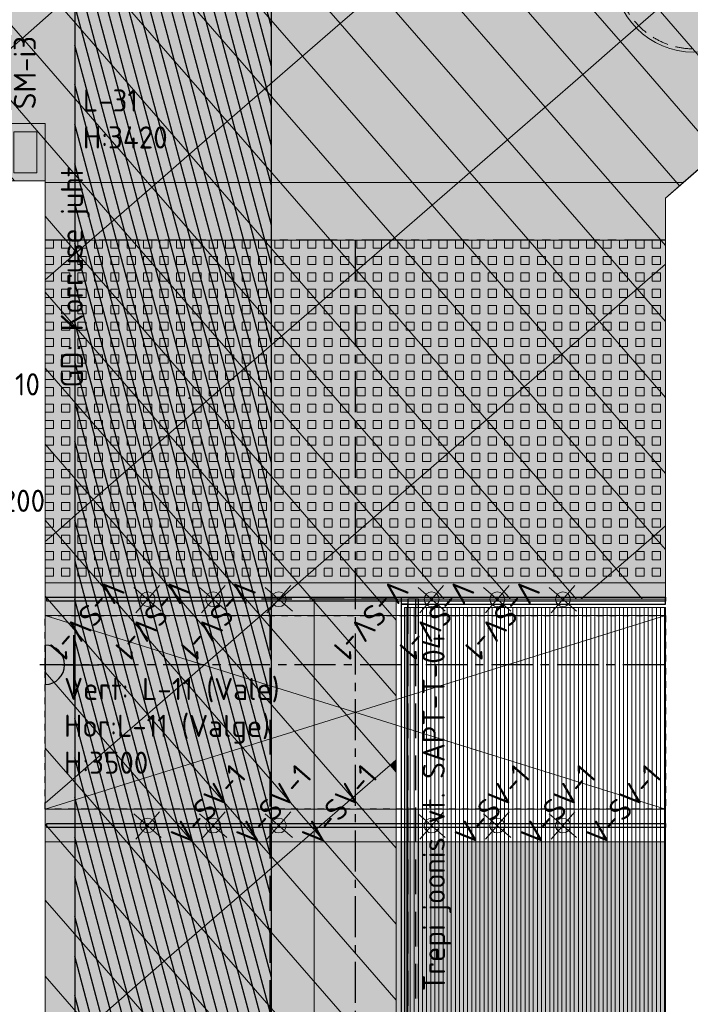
# Model space of a CAD drawing. Header units: millimetres. Extents: x -3074 to 179405, y -22 to 114374.
# Tile 13 of 184: x 128945 to 133032, y 62490 to 68493. Entities that reach past the tile are written whole.
import ezdxf

# ---------------------------------------------------------------- set-up
doc = ezdxf.new("R2010")
doc.units = ezdxf.units.MM
for name, pattern in [('Center', [400, 250, -50, 50, -50]), ('Hidden 100.00_ 50.00', [150, 100, -50]), ('Hidden Line', [317.5, 211.666667, -105.833333]), ('Hidden_100', [80, 40, -40])]:
    doc.linetypes.add(name, pattern=pattern)
doc.layers.get('0').update_dxf_attribs({"true_color": 0x000000})
for name, color, linetype, true_color in [('_SA-ELEKTER_pistikupesad', 7, 'Continuous', 0x9900cc), ('_SA-KUJA', 1, 'Continuous', 0xff0000), ('_SA-KUJA_hatch', 7, 'Continuous', 0xffd9d9), ('_SA-LAGI_katuseaknad', 7, 'Hidden_100', 0x0000bf), ('_SA-LAGI_tekst', 7, 'Continuous', 0x7f4f3f), ('_SA-MÄRKUSED', 1, 'Continuous', 0xff0000), ('_SA-PIIRE', 7, 'Continuous', 0x000000), ('_SA-SISUSTUS_DIM', 1, 'Continuous', 0xff0000), ('_SA-SISUSTUS_tekst', 7, 'Continuous', 0x7f4f3f), ('_SA-TREPP_tekst', 7, 'Continuous', 0x000000), ('_SA-VALGUSTUS_abi', 7, 'Center', 0xff9f7f)]:
    doc.layers.add(name, color=color, linetype=linetype, true_color=true_color)
for name, color, linetype, lineweight, true_color in [('_SA-LAGI', 7, 'Continuous', 9, 0x5b5b5b), ('_SA-LAGI_abi', 250, 'Continuous', 9, 0x333333), ('_SA-LAGI_hatch', 7, 'Continuous', 5, 0x787878), ('_SA-PORAND', 7, 'Continuous', 9, 0x5b5b5b), ('_SA-PORAND_hatch', 254, 'Continuous', 9, 0xbebebe), ('_SA-SEIN_dim', 1, 'Continuous', 13, 0xff0000), ('_SA-SISUSTUS_kohtkindel', 7, 'Continuous', 15, 0x7f4f3f), ('_SA-SISUSTUS_lahtine', 7, 'Continuous', 18, 0x7f4f3f), ('_SA-VALGUSTUS', 20, 'Continuous', 13, 0xff3f00)]:
    doc.layers.add(name, color=color, linetype=linetype, lineweight=lineweight, true_color=true_color)
doc.styles.add('DIN Pro Light-Light', font='txt')
doc.styles.add('DIN Pro Medium-Medium', font='txt')
doc.dimstyles.new('INP_100_DIM', dxfattribs={"dimtxt": 135, "dimasz": 100, "dimexe": 50, "dimexo": 0.5, "dimgap": 20, "dimtad": 0, "dimtih": 1, "dimtoh": 1, "dimdec": 0, "dimzin": 1, "dimdsep": 46, "dimtxsty": 'DIN Pro Light-Light', "dimcen": 2.5, "dimadec": 1, "dimazin": 1, "dimtfac": 1, "dimtdec": 4, "dimtix": 1, "dimtofl": 0, "dimtmove": 1, "dimatfit": 3, "dimfxl": 1, "dimtolj": 1, "dimtzin": 1, "dimarcsym": 0})

# ---------------------------------------------------------------- blocks, each defined once
blk = doc.blocks.new('SM-i3')
at = {"color": 0, "linetype": 'ByBlock', "lineweight": -2}
for points in [[(0, -120), (0, 120), (-350, 120), (-350, -120)], [(-50, -70), (-50, 70), (-300, 70), (-300, -70)]]:
    blk.add_lwpolyline(points, close=True, dxfattribs=at)
at = {"color": 0, "linetype": 'ByBlock', "lineweight": -2, "insert": (310.5, 71.4), "char_height": 135, "width": 1240.295, "attachment_point": 2, "style": 'DIN Pro Medium-Medium'}
blk.add_mtext('SM-i3', dxfattribs=at)
blk = doc.blocks.new('_SA pistik(syvistatud) x1')
at = {"linetype": 'ByBlock', "lineweight": -2}
blk.add_hatch(color=0, dxfattribs=at).paths.add_polyline_path([(-80.2, 0), (80, 0), (80, 1.8), (79.9, 3.5), (79.8, 5.3), (79.6, 7.1), (79.4, 9), (79.2, 10.8), (78.9, 12.6), (78.5, 14.5), (78.1, 16.3), (77.7, 18.2), (77.2, 20), (76.7, 21.9), (76.1, 23.7), (75.5, 25.5), (74.8, 27.4), (74.1, 29.2), (73.3, 31), (72.5, 32.8), (71.7, 34.6), (70.7, 36.4), (69.8, 38.2), (68.8, 39.9), (67.7, 41.7), (66.6, 43.4), (65.5, 45), (64.3, 46.7), (63, 48.3), (61.7, 49.9), (60.4, 51.5), (59.1, 53), (57.6, 54.5), (56.2, 56), (54.7, 57.4), (53.2, 58.8), (51.7, 60.1), (50.1, 61.4), (48.5, 62.7), (46.8, 63.9), (45.1, 65.1), (43.4, 66.2), (41.7, 67.3), (40, 68.3), (38.2, 69.3), (36.5, 70.3), (34.7, 71.2), (32.8, 72), (31, 72.8), (29.2, 73.5), (27.4, 74.2), (25.5, 74.9), (23.7, 75.5), (21.8, 76), (19.9, 76.5), (18.1, 77), (16.2, 77.4), (14.4, 77.8), (12.5, 78.1), (10.7, 78.4), (8.9, 78.6), (7.1, 78.8), (5.3, 78.9), (3.5, 79), (1.7, 79.1), (-0.1, 79.1), (-1.9, 79.1), (-3.6, 79), (-5.4, 78.9), (-7.2, 78.8), (-9.1, 78.6), (-10.9, 78.4), (-12.7, 78.1), (-14.6, 77.8), (-16.4, 77.4), (-18.3, 77), (-20.1, 76.5), (-22, 76), (-23.8, 75.5), (-25.7, 74.9), (-27.5, 74.2), (-29.4, 73.5), (-31.2, 72.8), (-33, 72), (-34.8, 71.2), (-36.6, 70.3), (-38.4, 69.3), (-40.2, 68.3), (-41.9, 67.3), (-43.6, 66.2), (-45.3, 65.1), (-47, 63.9), (-48.6, 62.7), (-50.3, 61.4), (-51.8, 60.1), (-53.4, 58.8), (-54.9, 57.4), (-56.4, 56), (-57.8, 54.5), (-59.2, 53), (-60.6, 51.5), (-61.9, 49.9), (-63.2, 48.3), (-64.4, 46.7), (-65.6, 45), (-66.8, 43.4), (-67.9, 41.7), (-69, 39.9), (-70, 38.2), (-70.9, 36.4), (-71.8, 34.6), (-72.7, 32.8), (-73.5, 31), (-74.3, 29.2), (-75, 27.4), (-75.7, 25.5), (-76.3, 23.7), (-76.9, 21.9), (-77.4, 20), (-77.9, 18.2), (-78.3, 16.3), (-78.7, 14.5), (-79.1, 12.6), (-79.4, 10.8), (-79.6, 9), (-79.8, 7.1), (-80, 5.3), (-80.1, 3.5), (-80.2, 1.8)], flags=0)
at = {"color": 0, "linetype": 'ByBlock', "lineweight": -2}
for p, q in [((0, 70.7), (0, 218.6)), ((-120, 114.6), (120, 114.6)), ((0, 22), (0, -22)), ((22, 0), (-22, 0))]:
    blk.add_line(p, q, dxfattribs=at)
blk.add_lwpolyline([(-80.2, 0), (80, 0, 0.986995)], format="xyb", close=True, dxfattribs=at)
blk = doc.blocks.new('*D626')
at = {"layer": '_SA-MÄRKUSED', "color": 0, "lineweight": -2}
for p, q in [((128708.1, 65560), (128808.1, 65560)), ((128708.1, 65460), (128708.1, 65560)), ((128879.5, 65360), (128658.1, 65360)), ((128879.5, 65160), (128658.1, 65160)), ((128708.1, 65060), (128708.1, 64960))]:
    blk.add_line(p, q, dxfattribs=at)
at = {"layer": '_SA-MÄRKUSED', "color": 0}
for points in [[(128691.4, 65460), (128724.8, 65460), (128708.1, 65360)], [(128724.8, 65060), (128691.4, 65060), (128708.1, 65160)]]:
    blk.add_solid(points, dxfattribs=at)
at = {"layer": 'Defpoints', "color": 0}
for p in [(128708.1, 65360), (128880, 65360), (128880, 65160)]:
    blk.add_point(p, dxfattribs=at)
at = {"layer": '_SA-MÄRKUSED', "color": 0, "insert": (128967.6, 65560), "char_height": 135, "attachment_point": 5, "style": 'DIN Pro Light-Light'}
blk.add_mtext('\\A1;200', dxfattribs=at)
blk = doc.blocks.new('VS-2.3')
at = {"color": 0}
blk.add_circle((0, -490), 490, dxfattribs=at)
at = {"color": 0, "linetype": 'Hidden 100.00_ 50.00', "lineweight": -2}
blk.add_circle((0, -490), 470, dxfattribs=at)
at = {"color": 0, "lineweight": -2, "insert": (-258.9, -422.1), "char_height": 135, "width": 1352.951, "attachment_point": 1, "style": 'DIN Pro Medium-Medium'}
blk.add_mtext('VS-2.3', dxfattribs=at)
blk = doc.blocks.new('V-SV-1')
at = {"color": 0, "linetype": 'ByBlock', "lineweight": -2}
for p, q in [((0, -110.2), (0, 110.2)), ((-110.2, 0), (110.2, 0))]:
    blk.add_line(p, q, dxfattribs=at)
blk.add_circle((0, 0), 45, dxfattribs=at)
at = {"color": 0, "linetype": 'ByBlock', "lineweight": -2, "insert": (50, -131), "char_height": 135, "width": 1373.607, "attachment_point": 1, "style": 'DIN Pro Medium-Medium'}
blk.add_mtext('V-SV-1', dxfattribs=at)
blk = doc.blocks.new('*D671')
at = {"layer": '_SA-SISUSTUS_DIM', "color": 0, "linetype": 'Hidden Line', "lineweight": -2}
for p, q in [((131239.5, 64960), (130419, 64960)), ((130469, 64860), (130469, 60464.9)), ((130469, 55800), (130469, 60195.1)), ((131239.5, 55700), (130419, 55700))]:
    blk.add_line(p, q, dxfattribs=at)
at = {"layer": '_SA-SISUSTUS_DIM', "color": 0}
for points in [[(130485.7, 64860), (130452.3, 64860), (130469, 64960)], [(130452.3, 55800), (130485.7, 55800), (130469, 55700)]]:
    blk.add_solid(points, dxfattribs=at)
at = {"layer": 'Defpoints', "color": 0}
for p in [(131240, 64960), (130469, 55700), (131240, 55700)]:
    blk.add_point(p, dxfattribs=at)
at = {"layer": '_SA-SISUSTUS_DIM', "color": 0, "insert": (130469, 60330), "char_height": 135, "attachment_point": 5, "style": 'DIN Pro Light-Light'}
blk.add_mtext('\\A1;9260', dxfattribs=at)
blk = doc.blocks.new('*D689')
at = {"layer": '_SA-SEIN_dim', "color": 0, "lineweight": -2}
for p, q in [((128680, 66270), (128780, 66270)), ((128680, 66170), (128680, 66270)), ((128879.5, 66070), (128630, 66070)), ((128879.5, 65960), (128630, 65960)), ((128680, 65860), (128680, 65760))]:
    blk.add_line(p, q, dxfattribs=at)
at = {"layer": '_SA-SEIN_dim', "color": 0}
for points in [[(128663.3, 66170), (128696.7, 66170), (128680, 66070)], [(128696.7, 65860), (128663.3, 65860), (128680, 65960)]]:
    blk.add_solid(points, dxfattribs=at)
at = {"layer": 'Defpoints', "color": 0}
for p in [(128680, 66070), (128880, 66070), (128880, 65960)]:
    blk.add_point(p, dxfattribs=at)
at = {"layer": '_SA-SEIN_dim', "color": 0, "insert": (128960.1, 66270), "char_height": 135, "attachment_point": 5, "style": 'DIN Pro Light-Light'}
blk.add_mtext('\\A1;110', dxfattribs=at)

msp = doc.modelspace()

# ---------------------------------------------------------------- hatches: boundary and pattern name
at = {"layer": '_SA-KUJA_hatch'}
h = msp.add_hatch(dxfattribs=at)
h.set_pattern_fill('Hatch1', color=256, scale=500, angle=285, style=0, pattern_type=2)
h.set_pattern_definition([(285, (0, 0), (60.370364, 16.17619), [])])
h.paths.add_polyline_path([(130480.3, 69056.5), (130480.3, 55146.1), (131580.2, 55146.1), (131580.2, 61307.5), (132780.2, 61920), (132780.2, 55146.1), (132890, 55146.1), (132880, 53721.5), (129100, 53721.5), (129100, 55146.1), (129280.3, 55146.1), (129280.3, 69056.5), (122910, 69056.5), (122910, 70256.5), (134083.2, 70256.5), (168131.4, 99854.1), (168609.9, 100270.1), (164958.9, 104473.2), (165864.5, 105260.5), (170389.6, 100054.9), (169907.3, 99635.6), (169928.7, 99607.7), (169019.7, 98824.4), (168916.1, 98946.2), (134531.9, 69056.5)], flags=0)
at = {"layer": '_SA-LAGI_hatch'}
h = msp.add_hatch(dxfattribs=at)
h.set_pattern_fill('Squares', color=256, scale=200, angle=41, style=0, pattern_type=2)
h.set_pattern_definition([(41, (0, 0), (-32.802951, 37.735479), [50, -50]), (131, (0, 0), (-37.735479, -32.802951), [50, -50])])
h.paths.add_polyline_path([(122900, 71829), (122900, 67510), (129100, 67510), (129100, 67500), (132989.2, 67500.1), (139879, 73489.3), (138422.2, 75164.5), (137290.2, 74180.4), (134200.1, 77735.1), (127406, 71829)], flags=0)
h = msp.add_hatch(dxfattribs=at)
h.set_pattern_fill('Squares', color=256, scale=200, style=0, pattern_type=2)
h.set_pattern_definition([(0, (0, 0), (0, 50), [50, -50]), (90, (0, 0), (-50, 3e-15), [50, -50])])
h.paths.add_polyline_path([(129100, 65060), (132880, 65060), (132880, 67150), (129100, 67150)], flags=0)
h = msp.add_hatch(dxfattribs=at)
h.set_pattern_fill('Squares', color=256, scale=200, angle=360, style=0, pattern_type=2)
h.set_pattern_definition([(360, (-1e-27, 0), (8e-15, 50), [50, -50]), (90, (-1e-27, 0), (-50, 1e-14), [50, -50])])
h.paths.add_polyline_path([(132880, 59060), (129100, 59060), (129100, 63480), (132880, 63480)], flags=0)
at = {"layer": '_SA-PORAND_hatch', "true_color": 0xdcdcdc}
for points in [[(131127.5, 68669.6), (130337.6, 69578.3), (130108.2, 69378.8), (130898.1, 68470.2)], [(129190.5, 68581.1), (128400.6, 69489.7), (128171.2, 69290.3), (128961.1, 68381.6)], [(131917.4, 67760.9), (131127.5, 68669.6), (130898.1, 68470.2), (131688, 67561.5)], [(129100, 67295), (129292.1, 67074.1), (129521.5, 67273.5), (128731.6, 68182.2), (128502.2, 67982.7), (128913.1, 67510), (129100, 67510)], [(130999.7, 66963.2), (130209.8, 67871.8), (129980.4, 67672.4), (130770.3, 66763.7)], [(129100, 66907.1), (129292.1, 67074.1), (129100, 67295)], [(130311.4, 66364.8), (129521.5, 67273.5), (129292.1, 67074.1), (130082, 66165.4)], [(129100, 66831.7), (129852.5, 65966), (130082, 66165.4), (129292.1, 67074.1), (129100, 66907.1)], [(131330.7, 65655.6), (130540.8, 66564.3), (130311.4, 66364.8), (131101.3, 65456.2)], [(131101.3, 65456.2), (130311.4, 66364.8), (130082, 66165.4), (130871.9, 65256.7)], [(132808.9, 65345.3), (132019, 66253.9), (131789.6, 66054.5), (132579.5, 65145.8)], [(132338.2, 64960), (131560.2, 65855), (131330.7, 65655.6), (131935.4, 64960)], [(131240, 64369.9), (130642.4, 65057.3), (130413, 64857.8), (131202.9, 63949.2), (131240, 63981.4)], [(129100, 63716.5), (129265.9, 63860.6), (129100, 64051.4)], [(129100, 63124.7), (129596.9, 62553.1), (129826.3, 62752.5), (129100, 63588)]]:
    msp.add_hatch(color=254, dxfattribs=at).paths.add_polyline_path(points, flags=0)
at = {"layer": '_SA-PORAND_hatch', "true_color": 0xebebeb}
for points in [[(132835.2, 68558.7), (132045.3, 69467.4), (131815.8, 69267.9), (132605.7, 68359.3)], [(128961.1, 68381.6), (128171.2, 69290.3), (127941.7, 69090.8), (128731.6, 68182.2)], [(132605.7, 68359.3), (131815.8, 69267.9), (131586.4, 69068.5), (132376.3, 68159.8)], [(132146.9, 67960.4), (131357, 68869), (131127.5, 68669.6), (131917.4, 67760.9)], [(130209.8, 67871.8), (129419.9, 68780.5), (129190.5, 68581.1), (129980.4, 67672.4)], [(133655, 68078.9), (133064.6, 68758.1), (132835.2, 68558.7), (133425.6, 67879.5)], [(133425.6, 67879.5), (132835.2, 68558.7), (132605.7, 68359.3), (133196.2, 67680)], [(129750.9, 67472.9), (128961.1, 68381.6), (128731.6, 68182.2), (129521.5, 67273.5)], [(131458.6, 67362), (130668.7, 68270.7), (130439.2, 68071.3), (131229.1, 67162.6)], [(132880, 67117), (132146.9, 67960.4), (131917.4, 67760.9), (132707.3, 66852.3), (132880, 67002.4)], [(132707.3, 66852.3), (131917.4, 67760.9), (131688, 67561.5), (132477.9, 66652.8)], [(132477.9, 66652.8), (131688, 67561.5), (131458.6, 67362), (132248.5, 66453.4)], [(130540.8, 66564.3), (129750.9, 67472.9), (129521.5, 67273.5), (130311.4, 66364.8)], [(132248.5, 66453.4), (131458.6, 67362), (131229.1, 67162.6), (132019, 66253.9)], [(132880, 67002.4), (132707.3, 66852.3), (132880, 66653.6)], [(131789.6, 66054.5), (130999.7, 66963.2), (130770.3, 66763.7), (131560.2, 65855)], [(131560.2, 65855), (130770.3, 66763.7), (130540.8, 66564.3), (131330.7, 65655.6)], [(132880, 66190.3), (132477.9, 66652.8), (132248.5, 66453.4), (132880, 65726.9)], [(132880, 65726.9), (132248.5, 66453.4), (132019, 66253.9), (132808.9, 65345.3), (132880, 65407)], [(129100, 65441.5), (129164.3, 65367.6), (129393.7, 65567.1), (129100, 65904.9)], [(129100, 65311.8), (129164.3, 65367.6), (129100, 65441.5)], [(130514.6, 63350.8), (129724.7, 64259.5), (129495.3, 64060.1), (130285.2, 63151.4)], [(130285.2, 63151.4), (129495.3, 64060.1), (129265.9, 63860.6), (130055.7, 62952)], [(131240, 63443.1), (130973.5, 63749.7), (130744, 63550.3), (131240, 62979.8)], [(131240, 62516.4), (130514.6, 63350.8), (130285.2, 63151.4), (131075.1, 62242.7), (131240, 62386.1)], [(131075.1, 62242.7), (130285.2, 63151.4), (130055.7, 62952), (130845.6, 62043.3)], [(130845.6, 62043.3), (130055.7, 62952), (129826.3, 62752.5), (130616.2, 61843.8)], [(130616.2, 61843.8), (129826.3, 62752.5), (129596.9, 62553.1), (130386.8, 61644.4)], [(130386.8, 61644.4), (129596.9, 62553.1), (129367.5, 62353.6), (130157.3, 61445)]]:
    msp.add_hatch(color=7, dxfattribs=at).paths.add_polyline_path(points, flags=0)
at = {"layer": '_SA-PORAND_hatch', "true_color": 0xfafafa}
for points in [[(130898.1, 68470.2), (130108.2, 69378.8), (129878.8, 69179.4), (130668.7, 68270.7)], [(130668.7, 68270.7), (129878.8, 69179.4), (129649.3, 68979.9), (130439.2, 68071.3)], [(132376.3, 68159.8), (131586.4, 69068.5), (131357, 68869), (132146.9, 67960.4)], [(130439.2, 68071.3), (129649.3, 68979.9), (129419.9, 68780.5), (130209.8, 67871.8)], [(129980.4, 67672.4), (129190.5, 68581.1), (128961.1, 68381.6), (129750.9, 67472.9)], [(131688, 67561.5), (130898.1, 68470.2), (130668.7, 68270.7), (131458.6, 67362)], [(133196.2, 67680), (132605.7, 68359.3), (132376.3, 68159.8), (132966.8, 67480.6)], [(132966.8, 67480.6), (132376.3, 68159.8), (132146.9, 67960.4), (132880, 67117), (132880, 67405.2)], [(131229.1, 67162.6), (130439.2, 68071.3), (130209.8, 67871.8), (130999.7, 66963.2)], [(130770.3, 66763.7), (129980.4, 67672.4), (129750.9, 67472.9), (130540.8, 66564.3)], [(132019, 66253.9), (131229.1, 67162.6), (130999.7, 66963.2), (131789.6, 66054.5)], [(129100, 66368.3), (129623.1, 65766.5), (129852.5, 65966), (129100, 66831.7)], [(132880, 66653.6), (132707.3, 66852.3), (132477.9, 66652.8), (132880, 66190.3)], [(129100, 65904.9), (129393.7, 65567.1), (129623.1, 65766.5), (129100, 66368.3)], [(130871.9, 65256.7), (130082, 66165.4), (129852.5, 65966), (130642.4, 65057.3)], [(132365.7, 64960), (132579.5, 65145.8), (131789.6, 66054.5), (131560.2, 65855), (132338.2, 64960)], [(130642.4, 65057.3), (129852.5, 65966), (129623.1, 65766.5), (130413, 64857.8)], [(130413, 64857.8), (129623.1, 65766.5), (129393.7, 65567.1), (130183.6, 64658.4)], [(131935.4, 64960), (131330.7, 65655.6), (131101.3, 65456.2), (131532.6, 64960)], [(130183.6, 64658.4), (129393.7, 65567.1), (129164.3, 65367.6), (129954.1, 64459)], [(131532.6, 64960), (131101.3, 65456.2), (130871.9, 65256.7), (131240, 64833.2), (131240, 64960)], [(132880, 65407), (132808.9, 65345.3), (132880, 65263.5)], [(129100, 64978.2), (129724.7, 64259.5), (129954.1, 64459), (129164.3, 65367.6), (129100, 65311.8)], [(132880, 65263.5), (132808.9, 65345.3), (132579.5, 65145.8), (132741, 64960), (132880, 64960)], [(131240, 64833.2), (130871.9, 65256.7), (130642.4, 65057.3), (131240, 64369.9)], [(132741, 64960), (132579.5, 65145.8), (132365.7, 64960)], [(129100, 64514.8), (129495.3, 64060.1), (129724.7, 64259.5), (129100, 64978.2)], [(131202.9, 63949.2), (130413, 64857.8), (130183.6, 64658.4), (130973.5, 63749.7)], [(130973.5, 63749.7), (130183.6, 64658.4), (129954.1, 64459), (130744, 63550.3)], [(129100, 64051.4), (129265.9, 63860.6), (129495.3, 64060.1), (129100, 64514.8)], [(130744, 63550.3), (129954.1, 64459), (129724.7, 64259.5), (130514.6, 63350.8)], [(131240, 63906.5), (131202.9, 63949.2), (130973.5, 63749.7), (131240, 63443.1)], [(131240, 63981.4), (131202.9, 63949.2), (131240, 63906.5)], [(129100, 63588), (129826.3, 62752.5), (130055.7, 62952), (129265.9, 63860.6), (129100, 63716.5)], [(131240, 62979.8), (130744, 63550.3), (130514.6, 63350.8), (131240, 62516.4)], [(129100, 62661.3), (129367.5, 62353.6), (129596.9, 62553.1), (129100, 63124.7)], [(129100, 62197.9), (129138, 62154.2), (129367.5, 62353.6), (129100, 62661.3)]]:
    msp.add_hatch(color=7, dxfattribs=at).paths.add_polyline_path(points, flags=0)
at = {"layer": '_SA-PORAND_hatch', "true_color": 0xffbf00}
h = msp.add_hatch(dxfattribs=at)
h.set_pattern_fill('Hatch1', color=40, scale=200, angle=90, style=0, pattern_type=2)
h.set_pattern_definition([(90, (0, 0), (-25, 2e-15), [])])
h.paths.add_polyline_path([(131290, 55700), (132880, 55700), (132880, 64910), (131290, 64910)], flags=0)

# ---------------------------------------------------------------- linework, layer by layer
at = {"layer": '_SA-KUJA', "color": 1, "true_color": 0xff0000}
msp.add_lwpolyline([(129280.3, 69056.5), (129280.3, 55146.1), (129100, 55146.1), (129100, 53721.5), (132880, 53721.5), (132890, 55146.1), (132780.2, 55146.1), (132780.2, 61920), (131580.2, 61307.5), (131580.2, 55146.1), (130480.3, 55146.1), (130480.3, 69056.5)], dxfattribs=at)
at = {"layer": '_SA-LAGI'}
for points in [[(122900, 71829), (122900, 67510), (129100, 67510), (129100, 67500), (132989.2, 67500.1), (139879, 73489.3), (138422.2, 75164.5), (137290.2, 74180.4), (134200.1, 77735.1), (127406, 71829)], [(129100, 65060), (132880, 65060), (132880, 67150), (129100, 67150)], [(129100, 64860), (132880, 64860), (132880, 63680), (129100, 63680)]]:
    msp.add_lwpolyline(points, close=True, dxfattribs=at)
at = {"layer": '_SA-LAGI_abi'}
for p, q in [((129100, 63680), (132880, 64860)), ((132880, 63680), (129100, 64860))]:
    msp.add_line(p, q, dxfattribs=at)
at = {"layer": '_SA-LAGI_hatch'}
msp.add_lwpolyline([(132880, 59060), (129100, 59060), (129100, 63480), (132880, 63480)], close=True, dxfattribs=at)
at = {"layer": '_SA-LAGI_katuseaknad'}
msp.add_lwpolyline([(132880, 64860), (132880, 63680), (129100, 63680), (129100, 64860)], close=True, dxfattribs=at)
at = {"layer": '_SA-PIIRE'}
for points in [[(132880, 64929), (132880, 64970), (131270, 64970), (131270, 64929)], [(131270, 55550), (131311, 55550), (131311, 64929), (131270, 64929)]]:
    msp.add_lwpolyline(points, close=True, dxfattribs=at)
at = {"layer": '_SA-PIIRE', "color": 9, "linetype": 'Hidden Line', "true_color": 0xbebebe}
for points in [[(131311, 63010.9), (131311, 60620), (131376, 60620), (131376, 64960), (131311, 64960)], [(131376, 63033.6), (131376, 64960), (131358, 64960), (131358, 60620), (131376, 60620)]]:
    msp.add_lwpolyline(points, close=True, dxfattribs=at)
at = {"layer": '_SA-PORAND'}
msp.add_lwpolyline([(147282.6, 79925.2), (132880, 67405.2), (132880, 64960), (131240, 64960), (131240, 55980), (132880, 55980), (132880, 51740), (129100, 51740), (129100, 67510), (127405, 67510), (127406, 71829)], dxfattribs=at)
for points in [[(131127.5, 68669.6), (130337.6, 69578.3), (130108.2, 69378.8), (130898.1, 68470.2)], [(129190.5, 68581.1), (128400.6, 69489.7), (128171.2, 69290.3), (128961.1, 68381.6)], [(132835.2, 68558.7), (132045.3, 69467.4), (131815.8, 69267.9), (132605.7, 68359.3)], [(130898.1, 68470.2), (130108.2, 69378.8), (129878.8, 69179.4), (130668.7, 68270.7)], [(128961.1, 68381.6), (128171.2, 69290.3), (127941.7, 69090.8), (128731.6, 68182.2)], [(132605.7, 68359.3), (131815.8, 69267.9), (131586.4, 69068.5), (132376.3, 68159.8)], [(130668.7, 68270.7), (129878.8, 69179.4), (129649.3, 68979.9), (130439.2, 68071.3)], [(132376.3, 68159.8), (131586.4, 69068.5), (131357, 68869), (132146.9, 67960.4)], [(130439.2, 68071.3), (129649.3, 68979.9), (129419.9, 68780.5), (130209.8, 67871.8)], [(132146.9, 67960.4), (131357, 68869), (131127.5, 68669.6), (131917.4, 67760.9)], [(130209.8, 67871.8), (129419.9, 68780.5), (129190.5, 68581.1), (129980.4, 67672.4)], [(133655, 68078.9), (133064.6, 68758.1), (132835.2, 68558.7), (133425.6, 67879.5)], [(131917.4, 67760.9), (131127.5, 68669.6), (130898.1, 68470.2), (131688, 67561.5)], [(129980.4, 67672.4), (129190.5, 68581.1), (128961.1, 68381.6), (129750.9, 67472.9)], [(133425.6, 67879.5), (132835.2, 68558.7), (132605.7, 68359.3), (133196.2, 67680)], [(131688, 67561.5), (130898.1, 68470.2), (130668.7, 68270.7), (131458.6, 67362)], [(129750.9, 67472.9), (128961.1, 68381.6), (128731.6, 68182.2), (129521.5, 67273.5)], [(133196.2, 67680), (132605.7, 68359.3), (132376.3, 68159.8), (132966.8, 67480.6)], [(131458.6, 67362), (130668.7, 68270.7), (130439.2, 68071.3), (131229.1, 67162.6)], [(129100, 67295), (129292.1, 67074.1), (129521.5, 67273.5), (128731.6, 68182.2), (128502.2, 67982.7), (128913.1, 67510), (129100, 67510)], [(132966.8, 67480.6), (132376.3, 68159.8), (132146.9, 67960.4), (132880, 67117), (132880, 67405.2)], [(131229.1, 67162.6), (130439.2, 68071.3), (130209.8, 67871.8), (130999.7, 66963.2)], [(132880, 67117), (132146.9, 67960.4), (131917.4, 67760.9), (132707.3, 66852.3), (132880, 67002.4)], [(130999.7, 66963.2), (130209.8, 67871.8), (129980.4, 67672.4), (130770.3, 66763.7)], [(132707.3, 66852.3), (131917.4, 67760.9), (131688, 67561.5), (132477.9, 66652.8)], [(130770.3, 66763.7), (129980.4, 67672.4), (129750.9, 67472.9), (130540.8, 66564.3)], [(132477.9, 66652.8), (131688, 67561.5), (131458.6, 67362), (132248.5, 66453.4)], [(130540.8, 66564.3), (129750.9, 67472.9), (129521.5, 67273.5), (130311.4, 66364.8)], [(132248.5, 66453.4), (131458.6, 67362), (131229.1, 67162.6), (132019, 66253.9)], [(129100, 66907.1), (129292.1, 67074.1), (129100, 67295)], [(130311.4, 66364.8), (129521.5, 67273.5), (129292.1, 67074.1), (130082, 66165.4)], [(132019, 66253.9), (131229.1, 67162.6), (130999.7, 66963.2), (131789.6, 66054.5)], [(129100, 66831.7), (129852.5, 65966), (130082, 66165.4), (129292.1, 67074.1), (129100, 66907.1)], [(132880, 67002.4), (132707.3, 66852.3), (132880, 66653.6)], [(131789.6, 66054.5), (130999.7, 66963.2), (130770.3, 66763.7), (131560.2, 65855)], [(129100, 66368.3), (129623.1, 65766.5), (129852.5, 65966), (129100, 66831.7)], [(132880, 66653.6), (132707.3, 66852.3), (132477.9, 66652.8), (132880, 66190.3)], [(131560.2, 65855), (130770.3, 66763.7), (130540.8, 66564.3), (131330.7, 65655.6)], [(132880, 66190.3), (132477.9, 66652.8), (132248.5, 66453.4), (132880, 65726.9)], [(131330.7, 65655.6), (130540.8, 66564.3), (130311.4, 66364.8), (131101.3, 65456.2)], [(132880, 65726.9), (132248.5, 66453.4), (132019, 66253.9), (132808.9, 65345.3), (132880, 65407)], [(129100, 65904.9), (129393.7, 65567.1), (129623.1, 65766.5), (129100, 66368.3)], [(131101.3, 65456.2), (130311.4, 66364.8), (130082, 66165.4), (130871.9, 65256.7)], [(132808.9, 65345.3), (132019, 66253.9), (131789.6, 66054.5), (132579.5, 65145.8)], [(130871.9, 65256.7), (130082, 66165.4), (129852.5, 65966), (130642.4, 65057.3)], [(132365.7, 64960), (132579.5, 65145.8), (131789.6, 66054.5), (131560.2, 65855), (132338.2, 64960)], [(130642.4, 65057.3), (129852.5, 65966), (129623.1, 65766.5), (130413, 64857.8)], [(129100, 65441.5), (129164.3, 65367.6), (129393.7, 65567.1), (129100, 65904.9)], [(132338.2, 64960), (131560.2, 65855), (131330.7, 65655.6), (131935.4, 64960)], [(130413, 64857.8), (129623.1, 65766.5), (129393.7, 65567.1), (130183.6, 64658.4)], [(131935.4, 64960), (131330.7, 65655.6), (131101.3, 65456.2), (131532.6, 64960)], [(130183.6, 64658.4), (129393.7, 65567.1), (129164.3, 65367.6), (129954.1, 64459)], [(129100, 65311.8), (129164.3, 65367.6), (129100, 65441.5)], [(131532.6, 64960), (131101.3, 65456.2), (130871.9, 65256.7), (131240, 64833.2), (131240, 64960)], [(132880, 65407), (132808.9, 65345.3), (132880, 65263.5)], [(129100, 64978.2), (129724.7, 64259.5), (129954.1, 64459), (129164.3, 65367.6), (129100, 65311.8)], [(132880, 65263.5), (132808.9, 65345.3), (132579.5, 65145.8), (132741, 64960), (132880, 64960)], [(131240, 64833.2), (130871.9, 65256.7), (130642.4, 65057.3), (131240, 64369.9)], [(132741, 64960), (132579.5, 65145.8), (132365.7, 64960)], [(131240, 64369.9), (130642.4, 65057.3), (130413, 64857.8), (131202.9, 63949.2), (131240, 63981.4)], [(129100, 64514.8), (129495.3, 64060.1), (129724.7, 64259.5), (129100, 64978.2)], [(131290, 55980), (132880, 55980), (132880, 64910), (131290, 64910)], [(131202.9, 63949.2), (130413, 64857.8), (130183.6, 64658.4), (130973.5, 63749.7)], [(130973.5, 63749.7), (130183.6, 64658.4), (129954.1, 64459), (130744, 63550.3)], [(129100, 64051.4), (129265.9, 63860.6), (129495.3, 64060.1), (129100, 64514.8)], [(130744, 63550.3), (129954.1, 64459), (129724.7, 64259.5), (130514.6, 63350.8)], [(130514.6, 63350.8), (129724.7, 64259.5), (129495.3, 64060.1), (130285.2, 63151.4)], [(130285.2, 63151.4), (129495.3, 64060.1), (129265.9, 63860.6), (130055.7, 62952)], [(129100, 63716.5), (129265.9, 63860.6), (129100, 64051.4)], [(131240, 63906.5), (131202.9, 63949.2), (130973.5, 63749.7), (131240, 63443.1)], [(131240, 63981.4), (131202.9, 63949.2), (131240, 63906.5)], [(129100, 63588), (129826.3, 62752.5), (130055.7, 62952), (129265.9, 63860.6), (129100, 63716.5)], [(131240, 63443.1), (130973.5, 63749.7), (130744, 63550.3), (131240, 62979.8)], [(129100, 63124.7), (129596.9, 62553.1), (129826.3, 62752.5), (129100, 63588)], [(131240, 62979.8), (130744, 63550.3), (130514.6, 63350.8), (131240, 62516.4)], [(131240, 62516.4), (130514.6, 63350.8), (130285.2, 63151.4), (131075.1, 62242.7), (131240, 62386.1)], [(129100, 62661.3), (129367.5, 62353.6), (129596.9, 62553.1), (129100, 63124.7)], [(131075.1, 62242.7), (130285.2, 63151.4), (130055.7, 62952), (130845.6, 62043.3)], [(130845.6, 62043.3), (130055.7, 62952), (129826.3, 62752.5), (130616.2, 61843.8)], [(130616.2, 61843.8), (129826.3, 62752.5), (129596.9, 62553.1), (130386.8, 61644.4)], [(129100, 62197.9), (129138, 62154.2), (129367.5, 62353.6), (129100, 62661.3)], [(130386.8, 61644.4), (129596.9, 62553.1), (129367.5, 62353.6), (130157.3, 61445)]]:
    msp.add_lwpolyline(points, close=True, dxfattribs=at)
at = {"layer": '_SA-SISUSTUS_kohtkindel'}
msp.add_lwpolyline([(130740, 56482), (131240, 56482), (131240, 64960), (130740, 64960)], close=True, dxfattribs=at)
at = {"layer": '_SA-VALGUSTUS', "color": 0, "linetype": 'ByBlock', "lineweight": -2}
for points in [[(129110, 64947.6), (129110, 64972.6), (132880, 64972.5), (132880, 64947.5)], [(132880, 63592.4), (132880, 63567.4), (129110, 63567.5), (129110, 63592.5)]]:
    msp.add_lwpolyline(points, close=True, dxfattribs=at)
at = {"layer": '_SA-VALGUSTUS_abi'}
for p, q in [((132880, 67150), (129100, 67150)), ((130990, 67150), (130990, 45760)), ((132870, 64560), (129090, 64560))]:
    msp.add_line(p, q, dxfattribs=at)
msp.add_point((129978.5, 66185), dxfattribs=at)

# ---------------------------------------------------------------- block references
at = {"layer": '_SA-ELEKTER_pistikupesad', "xscale": 1.499999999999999, "yscale": 1.499999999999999, "zscale": 1.5, "rotation": 269.999999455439}
msp.add_blockref('_SA pistik(syvistatud) x1', (129100, 64560.1), dxfattribs=at)
at = {"layer": '_SA-SISUSTUS_lahtine', "rotation": 90.00000000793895}
msp.add_blockref('SM-i3', (128980, 67860), dxfattribs=at)
at = {"layer": '_SA-VALGUSTUS'}
for name, p, rotation in [('VS-2.3', (133047.8, 69275.5), 0.6205627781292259), ('V-SV-1', (129724.3, 64960.1), 228.9983288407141), ('V-SV-1', (130124.3, 64960), 228.9983288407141), ('V-SV-1', (130524.3, 64960), 228.9983288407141), ('V-SV-1', (131455.7, 64960), 228.9983288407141), ('V-SV-1', (131855.7, 64960), 228.9983288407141), ('V-SV-1', (132255.7, 64960), 228.9983288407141), ('V-SV-1', (129724.3, 63580.2), 48.99899730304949), ('V-SV-1', (130124.3, 63580.1), 48.99899730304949), ('V-SV-1', (130524.3, 63580.1), 48.99899730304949), ('V-SV-1', (131455.7, 63580.1), 48.99899730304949), ('V-SV-1', (131855.7, 63580.1), 48.99899730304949), ('V-SV-1', (132255.7, 63580.1), 48.99899730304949)]:
    msp.add_blockref(name, p, dxfattribs=dict(at, rotation=rotation))

# ---------------------------------------------------------------- texts
at = {"layer": '_SA-LAGI_tekst', "char_height": 135, "attachment_point": 1, "rotation": 359.92692, "style": 'DIN Pro Medium-Medium'}
for s, insert, width in [('{\\fDIN Pro;L-31}\\P{\\fDIN Pro;H:3420}\\P', (129330.4, 68068.4), 1426.721), ('{\\fDIN Pro;Vert: L-11 (Vale)}\\P{\\fDIN Pro;Hor:L-11 (Valge)}\\P{\\fDIN Pro;H:3500}\\P', (129215.5, 64481.1), 3033.443)]:
    msp.add_mtext(s, dxfattribs=dict(at, insert=insert, width=width))
at = {"layer": '_SA-SISUSTUS_tekst', "insert": (129195.6, 66250), "char_height": 135, "width": 3088.033, "attachment_point": 1, "rotation": 90, "style": 'DIN Pro Medium-Medium'}
msp.add_mtext('GD: Korruse juht', dxfattribs=at)
at = {"layer": '_SA-TREPP_tekst', "insert": (131402.3, 62570), "char_height": 135, "width": 4680, "attachment_point": 1, "rotation": 90.08039, "style": 'DIN Pro Medium-Medium'}
msp.add_mtext('Trepi joonis vt. SAPT-T-04', dxfattribs=at)

# ---------------------------------------------------------------- dimensions: what is measured, and where the dimension line sits
at = {"layer": '_SA-MÄRKUSED'}
dim = msp.add_linear_dim(base=(128708.1, 65360), p1=(128880, 65160), p2=(128880, 65360), angle=90, dimstyle='INP_100_DIM', override={"dimtxt": 135, "dimasz": 100, "dimexe": 50, "dimexo": 0.5, "dimgap": 20, "dimdec": 0, "dimzin": 1, "dimtxsty": 'DIN Pro Light-Light', "dimsah": 0, "dimcen": 2.5, "dimadec": 1, "dimazin": 1, "dimtix": 0, "dimtmove": 0, "dimtzin": 1}, dxfattribs=at)
dim.commit()
dim.dimension.update_dxf_attribs({"geometry": '*D626', "text_midpoint": (128967.6, 65560)})
at = {"layer": '_SA-SEIN_dim'}
dim = msp.add_linear_dim(base=(128680, 66070), p1=(128880, 65960), p2=(128880, 66070), angle=89.99998, dimstyle='INP_100_DIM', override={"dimtxt": 135, "dimasz": 100, "dimexe": 50, "dimexo": 0.5, "dimgap": 20, "dimdec": 0, "dimzin": 1, "dimtxsty": 'DIN Pro Light-Light', "dimsah": 0, "dimcen": 2.5, "dimadec": 1, "dimazin": 1, "dimtix": 0, "dimtmove": 0, "dimtzin": 1}, dxfattribs=at)
dim.commit()
dim.dimension.update_dxf_attribs({"geometry": '*D689', "text_midpoint": (128960.1, 66270)})
at = {"layer": '_SA-SISUSTUS_DIM', "linetype": 'Hidden Line'}
dim = msp.add_linear_dim(base=(130469, 55700), p1=(131240, 64960), p2=(131240, 55700), angle=270, dimstyle='INP_100_DIM', override={"dimtxt": 135, "dimasz": 100, "dimexe": 50, "dimexo": 0.5, "dimgap": 20, "dimdec": 0, "dimzin": 1, "dimtxsty": 'DIN Pro Light-Light', "dimsah": 0, "dimcen": 2.5, "dimadec": 1, "dimazin": 1, "dimtix": 0, "dimtmove": 0, "dimtzin": 1}, dxfattribs=at)
dim.commit()
dim.dimension.update_dxf_attribs({"geometry": '*D671', "text_midpoint": (130469, 60330)})

doc.saveas('drawing.dxf')
